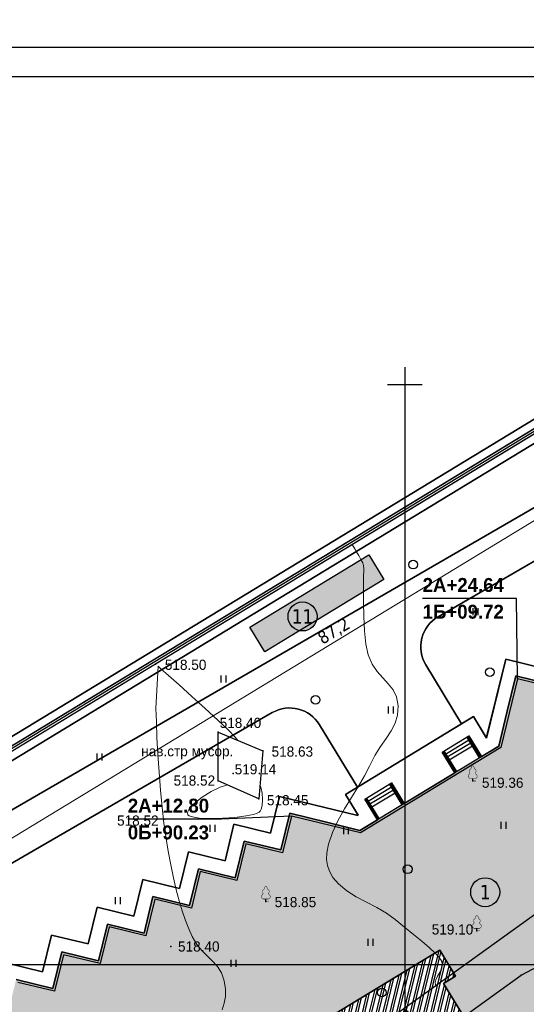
# Model space of a CAD drawing. Header units: millimetres. Extents: x 767170 to 66149698, y -983507 to 2493658.
# Tile 161 of 256: x 2376220 to 2419875, y -561065 to -476194. Entities that reach past the tile are written whole.
import ezdxf
from ezdxf.enums import TextEntityAlignment as Align

# ---------------------------------------------------------------- set-up
doc = ezdxf.new("R2010")
doc.units = ezdxf.units.MM
doc.linetypes.add('Д_ТРОТ_ТРУБА', pattern=[3, 1.5, -1.5])
doc.linetypes.add('Контура низ откосов  Штриховая 0.1-0.5 - - - - - - -', pattern=[0.6, 0.1, -0.5])
for name, color, linetype in [('(001) Сетка', 92, 'Continuous'), ('(004) Точки рельефа', 7, 'Continuous'), ('(022) Возд. Линии', 7, 'Continuous'), ('(025) Дорога', 7, 'Continuous'), ('(031) Горизонтали', 42, 'Continuous'), ('(036) Растительность', 7, 'Continuous'), ('(038) Деревья', 7, 'Continuous'), ('(039) Земля', 7, 'Continuous'), ('(040) Ограда', 7, 'Continuous'), ('A_STROYSETKA', 5, 'Continuous'), ('G_KOORD', 7, 'Continuous'), ('GLUXOY OG', 7, 'Continuous'), ('Цоколь', 7, 'Continuous')]:
    doc.layers.add(name, color=color, linetype=linetype)
doc.styles.add('BLACK', font='tahomabd.ttf')
doc.styles.add('BM-431', font='txt')
doc.styles.add('D-431', font='txt')
doc.styles.add('FAYZXON', font='GOTHICB.TTF')
doc.styles.get("Standard").update_dxf_attribs({"font": 'isocpeui.ttf'})
doc.styles.add('Tahoma', font='tahoma.ttf')
doc.linetypes.add('ОГРАДА_БЕТ', pattern='A,4,["|",Standard,S=0.8,R=0,X=0,Y=-0.8],4', length=8)
doc.linetypes.add('ОГРАДА_ГЛИН', pattern='A,4,["|",Standard,S=0.8,R=0,X=0,Y=-0.8],0.5,["|",Standard,S=0.8,R=0,X=0,Y=-0.8],3.5', length=8)
doc.dimstyles.new('genplan dimension', dxfattribs={"dimtxt": 1100, "dimasz": 450, "dimexe": 450, "dimexo": 0, "dimgap": 80, "dimtad": 1, "dimlfac": 0.001, "dimtxsty": 'BLACK', "dimblk": 'OBLIQUE', "dimcen": 0, "dimclrd": 186, "dimclre": 186, "dimclrt": 186, "dimadec": 1, "dimazin": 0, "dimtfac": 1, "dimtmove": 0, "dimatfit": 3, "dimldrblk": 'OBLIQUE', "dimfxl": 1, "dimlwd": 9, "dimlwe": 9, "dimarcsym": 0})

# ---------------------------------------------------------------- blocks, each defined once
blk = doc.blocks.new('A11111111111')
blk.add_lwpolyline([(-186450, -2503181), (654550, -2503181), (654550, -1909181), (-186450, -1909181)], close=True)
blk.add_lwpolyline([(649550, -2498181), (-166450, -2498181), (-166450, -1914181), (649550, -1914181), (649550, -2498181)])
blk = doc.blocks.new('d')
at = {"layer": '(038) Деревья'}
blk.add_ellipse((0, 0), major_axis=(0.265, 0.265), ratio=1, start_param=5.497787, end_param=11.780972, dxfattribs=at)
blk = doc.blocks.new('I04010')
for p, q in [((-0.412273, 0.007146), (-0.412273, 1.207146)), ((0.387727, 1.207146), (0.387727, 0.007146))]:
    blk.add_line(p, q)
blk = doc.blocks.new('Setka')
at = {"layer": '(001) Сетка'}
for p, q in [((0, 1.5), (0, -1.5)), ((-1.5, 0), (1.5, 0))]:
    blk.add_line(p, q, dxfattribs=at)
blk = doc.blocks.new('karagach-flat-48-flat-1')
at = {"layer": '(038) Деревья', "const_width": 0.0375}
for points in [[(-0.208, 1.009, 0.430853), (-0.255, 0.753, 0.548276)], [(-0.208, 1.009, 0.181567), (-0.117, 1.159, 0.303004)], [(0, 1.312, 0.246034), (-0.117, 1.159, 0.489079)], [(0, 1.312, -0.246034), (0.117, 1.159, -0.489079)], [(0.208, 1.009, -0.181567), (0.117, 1.159, -0.303004)], [(0.208, 1.009, -0.430853), (0.255, 0.753, -0.548276)], [(-0.315, 0.559, 0.626949), (-0.218, 0.206, 0.702465)], [(-0.315, 0.559, 0.383603), (-0.255, 0.753, 0.352912)], [(0.315, 0.559, -0.626949), (0.218, 0.206, -0.702465)], [(0.315, 0.559, -0.383603), (0.255, 0.753, -0.352912)]]:
    blk.add_lwpolyline(points, format="xyb", dxfattribs=at)
for points in [[(0, 0.206), (-0.218, 0.206)], [(0, 0), (0, 0.206)], [(0, 0.206), (0.218, 0.206)], [(0, 0), (0.281, 0)]]:
    blk.add_lwpolyline(points, dxfattribs=at)
at = {"layer": '(038) Деревья'}
blk.add_lwpolyline([(0, 0), (0, 0.206)], dxfattribs=at)
blk = doc.blocks.new('karagach-flat-47-flat-1')
at = {"layer": '(038) Деревья', "const_width": 0.0375}
for points in [[(-0.208, 1.009, 0.430853), (-0.255, 0.753, 0.548276)], [(-0.208, 1.009, 0.181567), (-0.117, 1.159, 0.303004)], [(0, 1.312, 0.246034), (-0.117, 1.159, 0.489079)], [(0, 1.312, -0.246034), (0.117, 1.159, -0.489079)], [(0.208, 1.009, -0.181567), (0.117, 1.159, -0.303004)], [(0.208, 1.009, -0.430853), (0.255, 0.753, -0.548276)], [(-0.315, 0.559, 0.626949), (-0.218, 0.206, 0.702465)], [(-0.315, 0.559, 0.383603), (-0.255, 0.753, 0.352912)], [(0.315, 0.559, -0.626949), (0.218, 0.206, -0.702465)], [(0.315, 0.559, -0.383603), (0.255, 0.753, -0.352912)]]:
    blk.add_lwpolyline(points, format="xyb", dxfattribs=at)
for points in [[(0, 0.206), (-0.218, 0.206)], [(0, 0), (0, 0.206)], [(0, 0.206), (0.218, 0.206)], [(0, 0), (0.281, 0)]]:
    blk.add_lwpolyline(points, dxfattribs=at)
at = {"layer": '(038) Деревья'}
blk.add_lwpolyline([(0, 0), (0, 0.206)], dxfattribs=at)
blk = doc.blocks.new('karagach-flat-50')
at = {"layer": '(038) Деревья', "const_width": 0.0375}
for points in [[(-0.208, 1.009, 0.430853), (-0.255, 0.753, 0.548276)], [(-0.208, 1.009, 0.181567), (-0.117, 1.159, 0.303004)], [(0, 1.312, 0.246034), (-0.117, 1.159, 0.489079)], [(0, 1.312, -0.246034), (0.117, 1.159, -0.489079)], [(0.208, 1.009, -0.181567), (0.117, 1.159, -0.303004)], [(0.208, 1.009, -0.430853), (0.255, 0.753, -0.548276)], [(-0.315, 0.559, 0.626949), (-0.218, 0.206, 0.702465)], [(-0.315, 0.559, 0.383603), (-0.255, 0.753, 0.352912)], [(0.315, 0.559, -0.626949), (0.218, 0.206, -0.702465)], [(0.315, 0.559, -0.383603), (0.255, 0.753, -0.352912)]]:
    blk.add_lwpolyline(points, format="xyb", dxfattribs=at)
for points in [[(0, 0.206), (-0.218, 0.206)], [(0, 0), (0, 0.206)], [(0, 0.206), (0.218, 0.206)], [(0, 0), (0.281, 0)]]:
    blk.add_lwpolyline(points, dxfattribs=at)
at = {"layer": '(038) Деревья'}
blk.add_lwpolyline([(0, 0), (0, 0.206)], dxfattribs=at)
blk = doc.blocks.new('Topo Xos')
at = {"layer": '(004) Точки рельефа', "color": 7, "linetype": 'ByBlock', "lineweight": -2, "transparency": 16777216}
for p in [(-64.827, 39.875), (-59.427, 33.997), (-55.575, 32.386), (-59.429, 29.815), (-58.133, 30.451), (-37.496, 29.799), (-55.941, 28.252), (-64.019, 26.516), (-55.324, 19.416), (-37.14, 16.89), (-63.519, 15.523), (-33.316, 13.061)]:
    blk.add_point(p, dxfattribs=at)
at = {"layer": '(025) Дорога', "linetype": 'Д_ТРОТ_ТРУБА', "ltscale": 600, "transparency": 16777216, "flags": 128}
blk.add_lwpolyline([(99.783, 96.359), (81.261, 80.871), (79.873, 79.57), (70.051, 72.807), (56.622, 62.274), (54.558, 61.518), (53.68, 61.811), (32.281, 80.713), (26.369, 89.721), (21.093, 85.142), (27.429, 78.24), (30.299, 75.145), (47.207, 58.978), (47.207, 58.089), (46.917, 57.221), (40.095, 52.309), (39.685, 52.197), (38.937, 52.632), (35.136, 54.564), (29.406, 50.307), (28.79, 49.703), (16.153, 44.516), (-0.591, 35.942), (-24.605, 23.734), (-48.954, 6.205), (-66.505, -8.957), (-67.48, -9.839), (-65.697, -11.809), (-57.59, -4.347), (-33.316, 13.061), (-16.501, 22.086), (-6.597, 26.99), (15.605, 38.679), (30.23, 47.182), (32.409, 47.967), (35.053, 48.313), (36.822, 48.066), (37.918, 47.751), (42.827, 40.385), (42.954, 39.015), (42.024, 37.291), (39.682, 34.553), (40.811, 32.704), (40.811, 32.704), (40.811, 32.704)], dxfattribs=at)
at = {"layer": '(031) Горизонтали', "color": 42, "linetype": 'Continuous', "lineweight": 0, "ltscale": 600, "transparency": 16777216}
for points in [[(-40.682, 12.16), (-40.706, 12.247), (-40.721, 12.415), (-40.678, 12.656), (-40.536, 12.964), (-40.311, 13.345), (-40.165, 13.659), (-40.116, 13.906), (-40.127, 14.08), (-40.147, 14.17), (-40.171, 14.237), (-40.241, 14.378), (-40.405, 14.611), (-40.719, 14.959), (-41.243, 15.447), (-41.882, 15.989), (-42.604, 16.577), (-43.376, 17.205), (-44.167, 17.867), (-44.919, 18.414), (-45.764, 18.898), (-46.65, 19.355), (-47.53, 19.822), (-48.355, 20.335), (-49.074, 20.931), (-49.542, 21.491), (-49.812, 21.973), (-49.949, 22.327), (-50.003, 22.515), (-50.041, 22.687), (-50.084, 23.041), (-50.072, 23.592), (-49.932, 24.358), (-49.592, 25.352), (-49.114, 26.368), (-48.548, 27.386), (-47.944, 28.385), (-47.352, 29.347), (-46.821, 30.249), (-46.4, 31.074), (-45.929, 31.992), (-45.436, 32.777), (-44.958, 33.473), (-44.532, 34.126), (-44.193, 34.781), (-43.977, 35.483), (-43.922, 36.279), (-44.059, 37.041), (-44.361, 37.657), (-44.776, 38.186), (-45.25, 38.692), (-45.732, 39.235), (-46.167, 39.877), (-46.505, 40.679), (-46.7, 41.603), (-46.823, 42.73), (-46.889, 43.963), (-46.913, 45.207), (-46.911, 46.366), (-46.898, 47.344), (-46.89, 48.044), (-46.902, 48.372), (-46.979, 48.603), (-47.073, 48.779), (-47.196, 48.996), (-47.319, 49.222), (-47.473, 49.493), (-47.658, 49.811), (-47.873, 50.178)], [(-59.085, 10.082), (-58.916, 10.646), (-58.809, 11.221), (-58.796, 11.849), (-58.91, 12.575), (-59.154, 13.268), (-59.495, 13.811), (-59.906, 14.265), (-60.357, 14.69), (-60.822, 15.146), (-61.273, 15.695), (-61.681, 16.396), (-61.971, 17.054), (-62.252, 17.786), (-62.524, 18.592), (-62.787, 19.472), (-63.039, 20.428), (-63.282, 21.458), (-63.515, 22.563), (-63.738, 23.744), (-63.95, 25), (-64.113, 26.172), (-64.265, 27.528), (-64.402, 29.006), (-64.522, 30.545), (-64.623, 32.081), (-64.703, 33.552), (-64.759, 34.897), (-64.789, 36.053), (-64.613, 39.703)], [(-57.749, 33.296), (-57.953, 33.576), (-58.566, 34.194), (-59.47, 35.051), (-60.553, 36.049), (-61.699, 37.09), (-62.793, 38.074), (-63.72, 38.903), (-64.365, 39.479), (-64.613, 39.703)], [(-58.624, 29.455), (-58.624, 29.455), (-59.259, 29.272), (-60.034, 28.898), (-60.824, 28.406), (-61.508, 27.867), (-61.895, 27.451), (-62.05, 27.171), (-62.075, 27.009), (-62.06, 26.937), (-62.033, 26.888), (-61.923, 26.8), (-61.636, 26.696), (-61.064, 26.605), (-60.13, 26.56), (-59.065, 26.583), (-57.986, 26.662), (-57.014, 26.788), (-56.392, 26.915), (-56.057, 27.022), (-55.91, 27.098), (-55.863, 27.137), (-55.806, 27.205), (-55.715, 27.373), (-55.631, 27.684), (-55.6, 28.162), (-55.65, 28.761), (-55.727, 29.151), (-55.787, 29.345), (-55.823, 29.41), (-55.837, 29.42)]]:
    blk.add_lwpolyline(points, dxfattribs=at)
at = {"layer": '(039) Земля', "linetype": 'Контура низ откосов  Штриховая 0.1-0.5 - - - - - - -', "ltscale": 600, "transparency": 16777216, "flags": 128}
blk.add_lwpolyline([(-59.427, 33.997), (-55.575, 32.386), (-55.941, 28.252), (-59.429, 29.815), (-59.427, 33.997)], dxfattribs=at)
at = {"layer": '(040) Ограда', "ltscale": 600, "transparency": 16777216, "flags": 128}
blk.add_lwpolyline([(7.06, 105.873), (2.797, 103.255), (11.659, 86.823), (-65.034, 40.217), (-128.016, 1.963), (-48.288, -119.227), (-43.67, -125.768)], dxfattribs=at)
at = {"layer": '(040) Ограда', "linetype": 'ОГРАДА_БЕТ', "ltscale": 600, "transparency": 16777216, "flags": 128}
blk.add_lwpolyline([(7.61, 105.742), (3.328, 103.112), (12.191, 86.678), (-64.827, 39.875), (-127.454, 1.836), (-47.958, -119.002), (-43.344, -125.537)], dxfattribs=at)
at = {"layer": '(001) Сетка', "transparency": 16777216}
for p in [(-43.341, 63.968), (-43.341, 13.968)]:
    blk.add_blockref('Setka', p, dxfattribs=at)
at = {"layer": '(022) Возд. Линии', "transparency": 16777216}
for name, p in [('karagach-flat-47-flat-1', (-37.496, 29.799)), ('karagach-flat-50', (-55.324, 19.416)), ('karagach-flat-48-flat-1', (-37.14, 16.89))]:
    blk.add_blockref(name, p, dxfattribs=at)
at = {"layer": '(036) Растительность', "linetype": 'Continuous', "transparency": 16777216, "xscale": 0.5, "yscale": 0.5, "zscale": 0.5}
for p in [(-37.248, 44.086), (-58.967, 38.296), (-44.537, 35.626), (-69.655, 31.556), (-59.902, 25.416), (-48.411, 25.216), (-34.85, 25.683), (-68.067, 19.182), (-46.289, 15.578), (-58.113, 13.776)]:
    blk.add_blockref('I04010', p, dxfattribs=at)
at = {"layer": '(038) Деревья', "linetype": 'Continuous', "transparency": 16777216}
for p in [(-42.625, 48.446), (-36.03, 39.184), (-51.036, 36.797), (-43.103, 22.189), (-45.332, 11.561)]:
    blk.add_blockref('d', p, dxfattribs=at)
at = {"layer": '(004) Точки рельефа', "linetype": 'ByBlock', "transparency": 16777216, "char_height": 0.875, "attachment_point": 4, "style": 'D-431'}
for s, insert in [('518.50', (-64.026, 39.809)), ('518.40', (-59.302, 34.802)), ('518.63', (-54.829, 32.329)), ('519.14', (-58.008, 30.801)), ('518.52', (-63.273, 29.828)), ('519.36', (-36.703, 29.642)), ('518.45', (-55.227, 28.135)), ('518.52', (-68.143, 26.38)), ('518.85', (-54.56, 19.354)), ('519.10', (-41.029, 16.996)), ('518.40', (-62.892, 15.527))]:
    blk.add_mtext(s, dxfattribs=dict(at, insert=insert))
at = {"layer": '(039) Земля', "linetype": 'Continuous', "transparency": 16777216, "style": 'BM-431'}
blk.add_text('нав.стр мусор.', height=0.875, dxfattribs=at).set_placement((-66.064, 31.928))
blk = doc.blocks.new('KOORDINIR')
at = {"color": 0}
for tag, p in [('Y', (0, 1.2)), ('X', (0, -3.8))]:
    blk.add_attdef(tag, p, '', height=2.6, dxfattribs=at)
blk = doc.blocks.new('_Oblique')
at = {"color": 0, "linetype": 'ByBlock', "lineweight": -2}
blk.add_line((-0.5, -0.5), (0.5, 0.5), dxfattribs=at)
blk = doc.blocks.new('*D288')
at = {"color": 186, "lineweight": 9, "transparency": 16777216}
for p, q in [((2255842, -554331), (2330362, -509047)), ((2330350, -509027), (2330595, -509431)), ((2255830, -554312), (2256076, -554716))]:
    blk.add_line(p, q, dxfattribs=at)
for p, xscale, yscale, zscale, rotation in [((2330362, -509047), 450.0000000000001, 450.0000000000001, 450.0000000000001, 31.28656990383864), ((2255842, -554331), 450, 450, 450, 211.2865699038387)]:
    blk.add_blockref('_Oblique', p, dxfattribs=dict(at, xscale=xscale, yscale=yscale, zscale=zscale, rotation=rotation))
at = {"color": 186, "transparency": 16777216, "insert": (2292697, -531023), "char_height": 1100, "attachment_point": 5, "rotation": 31.28657, "style": 'BLACK'}
blk.add_mtext('87,2', dxfattribs=at)
blk = doc.blocks.new('Eksplikatsia')
h = blk.add_hatch(color=2)
h.dxf.hatch_style = 1
edge = h.paths.add_edge_path()
edge.add_arc((0, 0), 1250, 0, 360)
at = {"lineweight": 30}
blk.add_circle((0, 0), 1250, dxfattribs=at)
at = {"color": 1}
blk.add_attdef('№', text='', height=1250, dxfattribs=at).set_placement((0, 0), align=Align.MIDDLE_CENTER)
blk = doc.blocks.new('A$Cccaa34c6')
at = {"layer": 'A_STROYSETKA', "linetype": 'Continuous'}
for p, q in [((100000, 250000), (100000, -7850.6)), ((-7707.2, 200000), (250000, 200000))]:
    blk.add_line(p, q, dxfattribs=at)
blk = doc.blocks.new('A$C2cdd6916')
h = blk.add_hatch(color=1)
h.dxf.hatch_style = 1
h.paths.add_polyline_path([(16401.238, -4652.593), (12042.877, -7301.119), (10692.648, -5079.21), (11718.144, -4456.027), (9225.414, -354.04), (9994.537, 113.347), (7294.079, 4557.166), (6524.956, 4089.779), (4032.226, 8191.765), (3006.729, 7568.583), (1656.5, 9790.492), (26610.253, 24954.602), (28168.21, 22390.86), (31159.242, 24208.476), (35090.313, 26597.342), (27092.803, 39757.883), (26750.971, 39550.156), (23865.782, 40254.206), (20705.813, 41025.308), (19934.711, 37865.339), (16774.743, 38636.441), (16003.641, 35476.472), (12843.672, 36247.575), (12072.57, 33087.606), (8912.601, 33858.708), (8141.499, 30698.739), (4981.531, 31469.841), (4210.429, 28309.873), (1050.46, 29080.975), (279.358, 25921.006), (-2880.611, 26692.108), (-3651.713, 23532.14), (-4355.763, 20646.951), (-16319.891, 13376.488), (-19205.079, 14080.537), (-22365.048, 14851.639), (-23136.15, 11691.671), (-26296.119, 12462.773), (-27067.221, 9302.804), (-30227.189, 10073.906), (-30998.291, 6913.938), (-34158.26, 7685.04), (-34929.362, 4525.071), (-38089.331, 5296.173), (-38860.433, 2136.205), (-42020.401, 2907.307), (-42791.503, -252.662), (-45951.472, 518.44), (-46722.574, -2641.528), (-47426.624, -5526.717), (-47768.456, -5734.445), (-39770.946, -18894.986), (-32848.844, -14688.503), (-34406.8, -12124.761), (-9453.047, 3039.348), (-8102.818, 817.438), (-9128.315, 194.256), (-6635.585, -3907.731), (-7404.707, -4375.118), (-4704.249, -8818.937), (-3935.127, -8351.55), (-1442.396, -12453.537), (-416.9, -11830.354), (933.329, -14052.264), (-3425.032, -16700.79), (-1867.075, -19264.531), (-17591.358, -28819.998), (-15929.538, -31554.655), (-15758.622, -31450.792), (-14927.712, -32818.121), (-15440.46, -33129.712), (-13674.776, -36035.286), (-13162.028, -35723.695), (-12331.118, -37091.024), (-12502.034, -37194.887), (-12294.306, -37536.72), (-10840.214, -39929.545), (952.998, -32762.946), (1160.726, -33104.778), (5091.797, -30715.911), (5507.252, -31399.576), (10207.445, -28543.322), (9791.99, -27859.658), (12013.899, -26509.429), (12844.81, -27876.758), (18826.874, -24241.526), (17995.963, -22874.197), (20217.873, -21523.968), (20633.328, -22207.633), (25333.521, -19351.379), (24918.066, -18667.715), (28849.137, -16278.848), (28641.409, -15937.016), (40434.621, -8770.416), (38772.801, -6035.759), (38601.885, -6139.622), (37770.975, -4772.293), (38283.723, -4460.702), (36518.039, -1555.128), (36005.291, -1866.719), (35174.381, -499.39), (35345.297, -395.527), (35137.569, -53.694), (33683.477, 2339.131), (17959.194, -7216.335)])
h = blk.add_hatch()
h.set_pattern_fill('ANSI32', color=1, scale=60, angle=31.28656991)
h.set_pattern_definition([(76.28657, (-422045.4, -371330.9), (-555.2086, 135.48314), []), (76.28657, (-421815.2, -371191), (-555.2086, 135.48314), [])])
edge = h.paths.add_edge_path()
edge.add_line((12558.278, 1671.303), (13156.485, 2034.826))
edge.add_line((13156.485, 2034.826), (12076.302, 3812.354))
edge.add_arc((12013.983, 3914.903), 120, 121.28656991, 301.28656991, ccw=False)
edge.add_line((11951.665, 4017.453), (10456.027, 6478.645))
edge.add_line((10456.027, 6478.645), (9857.821, 6115.122))
edge.add_line((9857.821, 6115.122), (7572.818, 9875.277))
edge.add_line((7572.818, 9875.277), (28168.21, 22390.86))
edge.add_line((28168.21, 22390.86), (26610.253, 24954.602))
edge.add_line((26610.253, 24954.602), (1656.5, 9790.492))
edge.add_line((1656.5, 9790.492), (3006.729, 7568.583))
edge.add_line((3006.729, 7568.583), (4032.226, 8191.765))
edge.add_line((4032.226, 8191.765), (6524.956, 4089.779))
edge.add_line((6524.956, 4089.779), (7294.079, 4557.166))
edge.add_line((7294.079, 4557.166), (9994.537, 113.347))
edge.add_line((9994.537, 113.347), (9225.414, -354.04))
edge.add_line((9225.414, -354.04), (11718.144, -4456.027))
edge.add_line((11718.144, -4456.027), (10692.648, -5079.21))
edge.add_line((10692.648, -5079.21), (12042.877, -7301.119))
edge.add_line((12042.877, -7301.119), (16401.238, -4652.593))
edge.add_line((16401.238, -4652.593), (12558.278, 1671.303))
edge = h.paths.add_edge_path()
edge.add_line((-3935.127, -8351.55), (-4704.249, -8818.937))
edge.add_line((-4704.249, -8818.937), (-7404.707, -4375.118))
edge.add_line((-7404.707, -4375.118), (-6635.585, -3907.731))
edge.add_line((-6635.585, -3907.731), (-9128.315, 194.256))
edge.add_line((-9128.315, 194.256), (-8102.818, 817.438))
edge.add_line((-8102.818, 817.438), (-9453.047, 3039.348))
edge.add_line((-9453.047, 3039.348), (-34406.8, -12124.761))
edge.add_line((-34406.8, -12124.761), (-32848.844, -14688.503))
edge.add_line((-32848.844, -14688.503), (-12253.452, -2172.92))
edge.add_line((-12253.452, -2172.92), (-9968.449, -5933.074))
edge.add_line((-9968.449, -5933.074), (-10566.655, -6296.598))
edge.add_line((-10566.655, -6296.598), (-9071.017, -8757.79))
edge.add_arc((-9008.699, -8860.339), 120, -58.71343009, 121.28656991, ccw=False)
edge.add_line((-8946.381, -8962.889), (-7866.197, -10740.417))
edge.add_line((-7866.197, -10740.417), (-7267.991, -10376.893))
edge.add_line((-7267.991, -10376.893), (-3425.032, -16700.79))
edge.add_line((-3425.032, -16700.79), (933.329, -14052.264))
edge.add_line((933.329, -14052.264), (-416.9, -11830.354))
edge.add_line((-416.9, -11830.354), (-1442.396, -12453.537))
edge.add_line((-1442.396, -12453.537), (-3935.127, -8351.55))
h.paths.add_polyline_path([(41974.214, 4100.856), (35137.569, -53.694), (35345.297, -395.527), (35174.381, -499.39), (36005.291, -1866.719), (36518.039, -1555.128), (38283.723, -4460.702), (37770.975, -4772.293), (38601.885, -6139.622), (38772.801, -6035.759), (38980.529, -6377.591), (45817.173, -2223.04)])
h.paths.add_polyline_path([(-15440.46, -33129.712), (-14927.712, -32818.121), (-15758.622, -31450.792), (-15929.538, -31554.655), (-16137.265, -31212.823), (-22973.91, -35367.374), (-19130.951, -41691.27), (-12294.306, -37536.72), (-12502.034, -37194.887), (-12331.118, -37091.024), (-13162.028, -35723.695), (-13674.776, -36035.286)])
h.paths.add_polyline_path([(22981.424, -31078.171), (16999.36, -34713.402), (12844.81, -27876.758), (18826.874, -24241.526)])
h.paths.add_polyline_path([(31886.288, 23012.063), (28895.256, 21194.447), (28168.21, 22390.86), (31159.242, 24208.476)])
h.paths.add_polyline_path([(-35112.829, -17702.532), (-32121.797, -15884.916), (-32848.844, -14688.503), (-35839.876, -16506.119)])
for p, q in [((-9249.216, 20130.602), (-6941.848, 21532.762)), ((-9093.42, 19874.227), (-6786.052, 21276.388)), ((-5851.279, 19738.143), (-6941.848, 21532.762)), ((-8937.624, 19617.853), (-6630.257, 21020.014)), ((-8781.829, 19361.479), (-6474.461, 20763.64)), ((-8158.646, 18335.982), (-9249.216, 20130.602)), ((-15914.944, 16079.915), (-13607.577, 17482.076)), ((-15759.149, 15823.541), (-13451.781, 17225.701)), ((-12517.007, 15687.456), (-13607.577, 17482.076)), ((-15603.353, 15567.166), (-13295.985, 16969.327)), ((-15447.557, 15310.792), (-13140.19, 16712.953)), ((-14824.375, 14285.296), (-15914.944, 16079.915))]:
    blk.add_line(p, q)
at = {"color": 1}
for p, q in [((-6022.195, 19634.279), (-7112.764, 21428.899)), ((-5936.737, 19686.211), (-7027.306, 21480.83)), ((-8073.188, 18387.914), (-9163.758, 20182.533)), ((-7987.73, 18439.846), (-9078.3, 20234.465)), ((-12687.923, 15583.593), (-13778.493, 17378.212)), ((-12602.465, 15635.524), (-13693.035, 17430.144)), ((-14738.917, 14337.227), (-15829.486, 16131.847)), ((-14653.459, 14389.159), (-15744.028, 16183.779))]:
    blk.add_line(p, q, dxfattribs=at)
for points in [[(279.358, 25921.006), (-2880.611, 26692.108), (-3651.713, 23532.14), (-4355.763, 20646.951), (-16319.891, 13376.488), (-19205.079, 14080.537), (-22365.048, 14851.639), (-23136.15, 11691.671), (-26296.119, 12462.773), (-27067.221, 9302.804), (-30227.189, 10073.906), (-30998.291, 6913.938), (-34158.26, 7685.04), (-34929.362, 4525.071), (-38089.331, 5296.173), (-38860.433, 2136.205), (-42020.401, 2907.307), (-42791.503, -252.662), (-45951.472, 518.44)], [(279.358, 25921.006), (-2880.611, 26692.108), (-3651.713, 23532.14), (-4355.763, 20646.951), (-16319.891, 13376.488), (-19205.079, 14080.537), (-22365.048, 14851.639), (-23136.15, 11691.671), (-26296.119, 12462.773), (-27067.221, 9302.804), (-30227.189, 10073.906), (-30998.291, 6913.938), (-34158.26, 7685.04), (-34929.362, 4525.071), (-38089.331, 5296.173), (-38860.433, 2136.205), (-42020.401, 2907.307), (-42791.503, -252.662), (-45951.472, 518.44)], [(-34406.8, -12124.761), (-9453.047, 3039.348), (-8102.818, 817.438), (-9128.315, 194.256), (-6635.585, -3907.731)]]:
    blk.add_lwpolyline(points)
at = {"color": 2, "lineweight": 30}
blk.add_lwpolyline([(426.243, 25679.294), (-2733.725, 26450.396), (-4181.103, 20519.057), (-16286.823, 13162.55), (-22218.162, 14609.928), (-22989.265, 11449.959), (-26149.233, 12221.061), (-26920.335, 9061.092), (-30080.304, 9832.194), (-30851.406, 6672.226), (-34011.375, 7443.328), (-34782.477, 4283.359), (-37942.445, 5054.461), (-38713.547, 1894.493), (-41873.516, 2665.595), (-42644.618, -494.374), (-45804.587, 276.728)], dxfattribs=at)
blk.add_lwpolyline([(-3935.127, -8351.55), (-4704.249, -8818.937), (-7404.707, -4375.118), (-6635.585, -3907.731), (-9128.315, 194.256), (-8102.818, 817.438), (-9453.047, 3039.348), (-34406.8, -12124.761), (-32848.844, -14688.503), (-12253.452, -2172.92), (-9968.449, -5933.074), (-10566.655, -6296.598), (-9071.017, -8757.79, -1), (-8946.381, -8962.889), (-7866.197, -10740.417), (-7267.991, -10376.893), (-3425.032, -16700.79), (933.329, -14052.264), (-416.9, -11830.354), (-1442.396, -12453.537)], format="xyb", close=True)
dim = blk.add_linear_dim(base=(19119.199, 52493.966), p1=(-55412.06, 7228.836), p2=(19107.367, 52513.437), angle=31.2865699, dimstyle='genplan dimension')
dim.commit()
dim.dimension.update_dxf_attribs({"geometry": '*D288', "text_midpoint": (-18545.182, 30517.578), "insert": (-2311242.442, 561540.579)})

msp = doc.modelspace()

# ---------------------------------------------------------------- block references
at = {"xscale": 0.5, "yscale": 0.5, "zscale": 0.5}
msp.add_blockref('A11111111111', (2361748.15, 475993.25), dxfattribs=at)

# ---------------------------------------------------------------- next in the draw order: block references
at = {"xscale": 1000, "yscale": 1000, "zscale": 1000}
msp.add_blockref('Topo Xos', (2452754.32, -571613.28), dxfattribs=at)

# ---------------------------------------------------------------- next in the draw order: hatches: boundary and pattern name
at = {"layer": 'Цоколь'}
h = msp.add_hatch(color=1, dxfattribs=at)
h.dxf.hatch_style = 1
h.paths.add_polyline_path([(2406313.3, -522310.98), (2407611.6, -524447.43), (2397356.63, -530679.25), (2396058.34, -528542.8)])

# ---------------------------------------------------------------- next in the draw order: linework, layer by layer
for points in [[(2441355.79, -736834.3), (2438963.79, -738920.39), (2400395.29, -685926.13), (2323754.93, -569428.84), (2454734.55, -489851.54), (2517832.14, -602286.69), (2486575.58, -622966.39), (2486415.24, -626464), (2488363.36, -629103.83), (2467521.85, -647824.51), (2498510.59, -687779.78), (2450636.95, -728888.93), (2451483.64, -729874.71), (2446654.19, -734022.69)], [(2498510.59, -687779.78), (2467521.85, -647824.51), (2488363.36, -629103.83), (2486415.24, -626464), (2486575.58, -622966.39), (2517832.14, -602286.69), (2454734.55, -489851.54), (2323754.93, -569428.84), (2400395.29, -685926.13)], [(2400971, -685527.59), (2324738.53, -569650.32), (2454478.73, -490826.03), (2516903.29, -602061.89), (2485892.61, -622578.92), (2485704.61, -626679.92), (2487422.61, -629007.92), (2466569.61, -647738.92), (2497549.33, -687682.55)], [(2497001.83, -687629.31), (2466025.47, -647690.01), (2486885.04, -628953.11), (2485298.53, -626803.3), (2485502.34, -622357.51), (2516372.52, -601933.43), (2454332.55, -491382.88), (2325300.58, -569776.88), (2401299.98, -685299.86)], [(2459171.41, -501435.7), (2454076.73, -492357.37), (2326284.18, -569998.35), (2401875.69, -684901.32), (2439262.33, -736271.67), (2440245.89, -735413.89)], [(2441172, -506313.63), (2354080.69, -556706.98)], [(2421260.58, -532080.17), (2418100.61, -531309.07), (2416441.06, -538109.87), (2415323, -536270.01), (2404298.91, -542969.22), (2405389.48, -544763.84), (2405344.23, -544791.34), (2398616.17, -543149.54), (2397845.07, -546309.51), (2394685.1, -545538.41), (2393914, -548698.37), (2390754.03, -547927.27), (2389982.93, -551087.24), (2386822.96, -550316.14), (2386051.86, -553476.11), (2382891.89, -552705.01), (2382120.79, -555864.97), (2378960.82, -555093.87), (2378189.71, -558253.84), (2375029.75, -557482.74)], [(2375911.06, -558933.01), (2379071.03, -559704.11), (2379842.13, -556544.14), (2383002.1, -557315.25), (2383773.2, -554155.28), (2386933.17, -554926.38), (2387704.27, -551766.41), (2390864.24, -552537.51), (2391635.34, -549377.54), (2394795.31, -550148.65), (2395566.41, -546988.68), (2398726.38, -547759.78), (2399497.48, -544599.81), (2402657.45, -545370.91), (2405542.64, -546074.96), (2407038.16, -545166.15), (2405947.59, -543371.54), (2408254.95, -541969.37), (2409345.52, -543763.99), (2413703.88, -541115.47), (2412613.32, -539320.85), (2414920.68, -537918.69), (2416011.25, -539713.31), (2417506.77, -538804.5), (2418210.82, -535919.31), (2418981.92, -532759.34), (2422141.89, -533530.44)], [(2404298.91, -542969.22), (2415323, -536270.01)], [(2377381.33, -547845.97), (2360479.15, -557626.02)]]:
    msp.add_lwpolyline(points)
at = {"lineweight": 30}
for points in [[(2454734.55, -489851.54), (2323754.93, -569428.84)], [(2324738.53, -569650.32), (2454478.73, -490826.03)], [(2454332.55, -491382.88), (2325300.58, -569776.88)], [(2326284.18, -569998.35), (2454076.73, -492357.37)], [(2454076.73, -492357.37), (2326284.18, -569998.35)], [(2441172, -506313.63), (2354080.69, -556706.98)], [(2354080.69, -556706.98), (2441172, -506313.63)], [(2443175.31, -509775.81), (2412271.19, -527657.76)], [(2412271.19, -527657.76), (2439460.62, -511925.23)], [(2414297.5, -536893.19), (2411209.94, -531812.36)], [(2411209.94, -531812.36), (2414297.5, -536893.19)], [(2418100.61, -531309.07), (2416441.06, -538109.87)], [(2416458.81, -538037.13), (2418100.61, -531309.07)], [(2421260.58, -532080.17), (2418100.61, -531309.07)], [(2418100.61, -531309.07), (2421260.58, -532080.17)], [(2418210.82, -535919.31), (2418981.92, -532759.34)], [(2418981.92, -532759.34), (2422141.89, -533530.44)], [(2377381.33, -547845.97), (2397986.37, -535923.34)], [(2397986.37, -535923.34), (2377381.33, -547845.97)], [(2415323, -536270.01), (2404298.91, -542969.22)], [(2414297.5, -536893.19), (2415323, -536270.01)], [(2416441.06, -538109.87), (2415323, -536270.01)], [(2415323, -536270.01), (2416413.57, -538064.63)], [(2417506.77, -538804.5), (2418210.82, -535919.31)], [(2402052.6, -536962.02), (2405324.4, -542346.04)], [(2405324.4, -542346.04), (2402052.6, -536962.02)], [(2405324.4, -542346.04), (2414297.5, -536893.19)], [(2412613.32, -539320.85), (2414920.68, -537918.69)], [(2414920.68, -537918.69), (2416011.25, -539713.31)], [(2416413.57, -538064.63), (2416458.81, -538037.13)], [(2416011.25, -539713.31), (2417506.77, -538804.5)], [(2413703.88, -541115.47), (2412613.32, -539320.85)], [(2409345.52, -543763.99), (2413703.88, -541115.47)], [(2405947.59, -543371.54), (2408254.95, -541969.37)], [(2408254.95, -541969.37), (2409345.52, -543763.99)], [(2398616.17, -543149.54), (2397845.07, -546309.51)], [(2397845.07, -546309.51), (2398616.17, -543149.54)], [(2405344.23, -544791.34), (2398616.17, -543149.54)], [(2398616.17, -543149.54), (2405344.23, -544791.34)], [(2404298.91, -542969.22), (2405324.4, -542346.04)], [(2404298.91, -542969.22), (2405389.48, -544763.84)], [(2405389.48, -544763.84), (2404298.91, -542969.22)], [(2407038.16, -545166.15), (2405947.59, -543371.54)], [(2398726.38, -547759.78), (2399497.48, -544599.81)], [(2399497.48, -544599.81), (2402657.45, -545370.91)], [(2405389.48, -544763.84), (2405344.23, -544791.34)], [(2405344.23, -544791.34), (2405389.48, -544763.84)], [(2394685.1, -545538.41), (2393914, -548698.37)], [(2393914, -548698.37), (2394685.1, -545538.41)], [(2397845.07, -546309.51), (2394685.1, -545538.41)], [(2394685.1, -545538.41), (2397845.07, -546309.51)], [(2402657.45, -545370.91), (2405542.64, -546074.96)], [(2405542.64, -546074.96), (2407038.16, -545166.15)], [(2394795.31, -550148.65), (2395566.41, -546988.68)], [(2395566.41, -546988.68), (2398726.38, -547759.78)], [(2360479.15, -557626.02), (2377381.33, -547845.97)], [(2377381.33, -547845.97), (2360479.15, -557626.02)], [(2390754.03, -547927.27), (2389982.93, -551087.24)], [(2389982.93, -551087.24), (2390754.03, -547927.27)], [(2393914, -548698.37), (2390754.03, -547927.27)], [(2390754.03, -547927.27), (2393914, -548698.37)], [(2390864.24, -552537.51), (2391635.34, -549377.54)], [(2391635.34, -549377.54), (2394795.31, -550148.65)], [(2386822.96, -550316.14), (2386051.86, -553476.11)], [(2386051.86, -553476.11), (2386822.96, -550316.14)], [(2389982.93, -551087.24), (2386822.96, -550316.14)], [(2386822.96, -550316.14), (2389982.93, -551087.24)], [(2386933.17, -554926.38), (2387704.27, -551766.41)], [(2387704.27, -551766.41), (2390864.24, -552537.51)], [(2382891.89, -552705.01), (2382120.79, -555864.97)], [(2382120.79, -555864.97), (2382891.89, -552705.01)], [(2386051.86, -553476.11), (2382891.89, -552705.01)], [(2382891.89, -552705.01), (2386051.86, -553476.11)], [(2383002.1, -557315.25), (2383773.2, -554155.28)], [(2383773.2, -554155.28), (2386933.17, -554926.38)], [(2378960.82, -555093.87), (2378189.71, -558253.84)], [(2378189.71, -558253.84), (2378960.82, -555093.87)], [(2382120.79, -555864.97), (2378960.82, -555093.87)], [(2378960.82, -555093.87), (2382120.79, -555864.97)], [(2379071.03, -559704.11), (2379842.13, -556544.14)], [(2379842.13, -556544.14), (2383002.1, -557315.25)], [(2378189.71, -558253.84), (2375029.75, -557482.74)], [(2375029.75, -557482.74), (2378189.71, -558253.84)], [(2375911.06, -558933.01), (2379071.03, -559704.11)]]:
    msp.add_lwpolyline(points, dxfattribs=at)
for points in [[(2401875.69, -684901.32), (2346560.45, -600819.32, -0.03415901), (2346009.77, -600038.66), (2345560.43, -599299.23), (2326284.18, -569998.35), (2454076.73, -492357.37), (2459171.41, -501435.7), (2456360.35, -503097.47), (2459413.67, -508262.47), (2462108.51, -506669.4), (2515443.67, -601708.63), (2484819.37, -621970.03), (2484587.9, -627019.22), (2485944.29, -628857.21), (2465073.23, -647604.42), (2496040.54, -687532.07)], [(2443175.31, -509775.81), (2412271.19, -527657.76, 0.42052431), (2411209.94, -531812.36), (2414297.5, -536893.19), (2415323, -536270.01), (2416413.57, -538064.63), (2416458.81, -538037.13), (2418100.61, -531309.07), (2421260.58, -532080.17)], [(2360479.15, -557626.02), (2377381.33, -547845.97), (2397986.37, -535923.34, -0.40793085), (2402052.6, -536962.02), (2405324.4, -542346.04), (2414297.5, -536893.19), (2411209.94, -531812.36, -0.42052431), (2412271.19, -527657.76), (2439460.62, -511925.23)], [(2375029.75, -557482.74), (2378189.71, -558253.84), (2378960.82, -555093.87), (2382120.79, -555864.97), (2382891.89, -552705.01), (2386051.86, -553476.11), (2386822.96, -550316.14), (2389982.93, -551087.24), (2390754.03, -547927.27), (2393914, -548698.37), (2394685.1, -545538.41), (2397845.07, -546309.51), (2398616.17, -543149.54), (2405344.23, -544791.34), (2405389.48, -544763.84), (2404298.91, -542969.22), (2405324.4, -542346.04), (2402052.6, -536962.02, 0.40793085), (2397986.37, -535923.34), (2377381.33, -547845.97), (2360479.15, -557626.02, 0.40928213)]]:
    msp.add_lwpolyline(points, format="xyb")
for points in [[(2420598.1, -693693.53), (2404648.57, -654568.66, -0.16168228), (2404522.93, -652682.08), (2407607.54, -640804.68, -0.20876473), (2409090.16, -638916.69), (2471841.21, -605165.78, 0.14199501), (2475419.01, -601657.59), (2477740.8, -597536.99, -0.1300409), (2478810.97, -596437.2), (2489457.36, -590049.39, 0.40867475), (2491925.51, -580559.85), (2483054.01, -565118.14), (2454123.43, -514761.65, -0.41421356), (2455230.23, -510665.92), (2459413.67, -508262.47), (2457377.97, -504818.87), (2452774.92, -507463.39, -0.32105605), (2449299.65, -507115.23, 0.32190714), (2441172, -506313.63), (2354080.69, -556706.98)], [(2411209.94, -531812.36, -0.42052431), (2412271.19, -527657.76)], [(2412271.19, -527657.76, 0.42052431), (2411209.94, -531812.36)], [(2397986.37, -535923.34, -0.40793085), (2402052.6, -536962.02)], [(2402052.6, -536962.02, 0.40793085), (2397986.37, -535923.34)]]:
    msp.add_lwpolyline(points, format="xyb", dxfattribs=at)
msp.add_lwpolyline([(2406313.3, -522310.98), (2407611.6, -524447.43), (2397356.63, -530679.25), (2396058.34, -528542.8)], close=True)
at = {"layer": 'G_KOORD', "color": 5, "linetype": 'Continuous'}
for points in [[(2419128.81, -533001.05), (2419017.78, -526071.82), (2410941.11, -526071.82)], [(2399644.37, -544841.52), (2393612.75, -545094.37), (2385536.08, -545094.37)]]:
    msp.add_lwpolyline(points, dxfattribs=at)
at = {"layer": 'GLUXOY OG', "color": 186, "linetype": 'ОГРАДА_ГЛИН', "lineweight": 30, "ltscale": 400}
for points in [[(2439079.89, -737890.33), (2400971, -685527.59), (2324738.53, -569650.32), (2454478.73, -490826.03), (2516903.29, -602061.89), (2485892.61, -622578.92), (2485704.61, -626679.92), (2487422.61, -629007.92), (2466569.61, -647738.92), (2497549.33, -687682.55)], [(2497001.83, -687629.31), (2466025.47, -647690.01), (2486885.04, -628953.11), (2485298.53, -626803.3), (2485502.34, -622357.51), (2516372.52, -601933.43), (2454332.55, -491382.88), (2325300.58, -569776.88), (2401299.98, -685299.86), (2439146.23, -737301.72)]]:
    msp.add_lwpolyline(points, dxfattribs=at)
at = {"layer": 'GLUXOY OG', "color": 186, "lineweight": 30, "ltscale": 400}
msp.add_lwpolyline([(2497275.58, -687655.93), (2466297.54, -647714.47), (2487153.82, -628980.52), (2485501.57, -626741.61), (2485697.48, -622468.21), (2516637.9, -601997.66), (2454405.64, -491104.45), (2325019.56, -569713.6), (2401135.49, -685413.73), (2439113.06, -737596.03)], dxfattribs=at)

# ---------------------------------------------------------------- next in the draw order: block references
for name, p in [('A$C2cdd6916', (2421862.53, -559451.45, -3656)), ('A$Cccaa34c6', (2309413.61, -757644.92))]:
    msp.add_blockref(name, p)
ref = msp.add_blockref('Eksplikatsia', (2400590.55, -527634.98))
ref.add_attrib('№', '11', dxfattribs={"color": 1, "height": 1250, "style": 'Tahoma'}).set_placement((2400590.55, -527634.98), align=Align.MIDDLE_CENTER)
ref = msp.add_blockref('Eksplikatsia', (2416332.24, -551402.11))
ref.add_attrib('№', '1', dxfattribs={"color": 1, "height": 1250, "style": 'Tahoma'}).set_placement((2416332.24, -551402.11), align=Align.MIDDLE_CENTER)
at = {"layer": 'G_KOORD', "color": 5}
ref = msp.add_blockref('KOORDINIR', (2410941.11, -526071.82), dxfattribs=dict(at, xscale=461.5384615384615, yscale=461.5384615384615, zscale=461.5384615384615))
ref.add_attrib('Y', '2А+24.64', (2410941.11, -525517.98), dxfattribs={"layer": '0', "color": 0, "height": 1200, "style": 'FAYZXON'})
ref.add_attrib('X', '1Б+09.72', (2410941.11, -527825.67), dxfattribs={"layer": '0', "color": 0, "height": 1200, "style": 'FAYZXON'})
ref = msp.add_blockref('KOORDINIR', (2385536.08, -545094.37), dxfattribs=dict(at, xscale=461.5384615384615, yscale=461.5384615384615, zscale=461.5384615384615))
ref.add_attrib('Y', '2А+12.80', (2385536.08, -544540.52), dxfattribs={"layer": '0', "color": 0, "height": 1200, "style": 'FAYZXON'})
ref.add_attrib('X', '0Б+90.23', (2385536.08, -546848.22), dxfattribs={"layer": '0', "color": 0, "height": 1200, "style": 'FAYZXON'})

doc.saveas('drawing.dxf')
